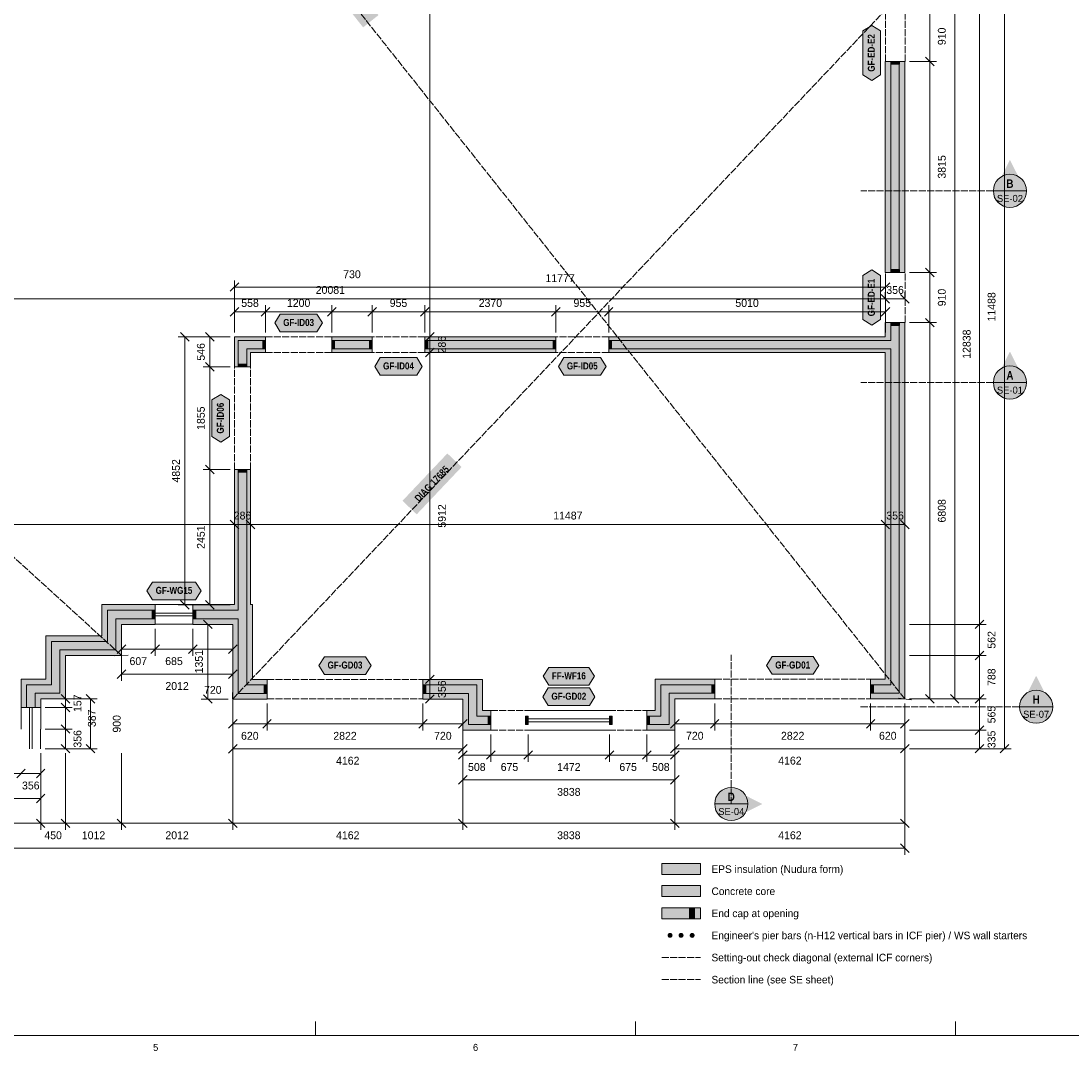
# Model space of a CAD drawing. Header units: millimetres. Extents: x 17 to 587, y 4 to 415.
# Tile 4 of 7: x 256 to 446, y 4 to 191. Entities that reach past the tile are written whole.
import ezdxf
from ezdxf.enums import TextEntityAlignment as Align

# ---------------------------------------------------------------- set-up
doc = ezdxf.new("R2010")
doc.units = ezdxf.units.MM
doc.linetypes.add('DASHED', pattern=[1.524, 1.27, -0.254])
for name, color, linetype in [('FILL-C_9E1A1A', 7, 'Continuous'), ('FILL-C_B2B2B5', 7, 'Continuous'), ('FILL-EPS', 7, 'Continuous'), ('FILL-RED', 7, 'Continuous'), ('FILL-TEAL_DK', 7, 'Continuous'), ('FILL-WHITE', 7, 'Continuous'), ('LINE-C_85297A', 7, 'Continuous'), ('LINE-C_85297A-DASH', 7, 'DASHED'), ('LINE-INK', 7, 'Continuous'), ('LINE-INK-DASH', 7, 'DASHED'), ('LINE-RED', 7, 'Continuous'), ('LINE-RED-DASH', 7, 'DASHED'), ('LINE-STEEL_GREY', 7, 'Continuous'), ('LINE-TEAL_DK', 7, 'Continuous'), ('TEXT-C_85297A', 7, 'Continuous'), ('TEXT-INK', 7, 'Continuous'), ('TEXT-RED', 7, 'Continuous'), ('TEXT-STEEL_GREY', 7, 'Continuous'), ('TEXT-TEAL_DK', 7, 'Continuous')]:
    doc.layers.add(name, color=color, linetype=linetype)
doc.styles.add('OpenSansCondensed-Bold', font='OpenSansCondensed-Bold.ttf')

msp = doc.modelspace()

# ---------------------------------------------------------------- hatches: boundary and pattern name
at = {"layer": 'FILL-C_9E1A1A', "true_color": 0x9e1a1a}
h = msp.add_hatch(color=256, dxfattribs=at)
h.dxf.hatch_style = 1
h.paths.add_polyline_path([(373.95, 25.1), (373.93, 25.22), (373.89, 25.33), (373.82, 25.42), (373.73, 25.49), (373.62, 25.53), (373.5, 25.55), (373.38, 25.53), (373.27, 25.49), (373.18, 25.42), (373.11, 25.33), (373.07, 25.22), (373.05, 25.1), (373.07, 24.98), (373.11, 24.88), (373.18, 24.78), (373.27, 24.71), (373.38, 24.67), (373.5, 24.65), (373.62, 24.67), (373.73, 24.71), (373.82, 24.78), (373.89, 24.88), (373.93, 24.98)])
h = msp.add_hatch(color=256, dxfattribs=at)
h.dxf.hatch_style = 1
h.paths.add_polyline_path([(375.95, 25.1), (375.93, 25.22), (375.89, 25.33), (375.82, 25.42), (375.73, 25.49), (375.62, 25.53), (375.5, 25.55), (375.38, 25.53), (375.27, 25.49), (375.18, 25.42), (375.11, 25.33), (375.07, 25.22), (375.05, 25.1), (375.07, 24.98), (375.11, 24.88), (375.18, 24.78), (375.27, 24.71), (375.38, 24.67), (375.5, 24.65), (375.62, 24.67), (375.73, 24.71), (375.82, 24.78), (375.89, 24.88), (375.93, 24.98)])
h = msp.add_hatch(color=256, dxfattribs=at)
h.dxf.hatch_style = 1
h.paths.add_polyline_path([(377.95, 25.1), (377.93, 25.22), (377.89, 25.33), (377.82, 25.42), (377.73, 25.49), (377.62, 25.53), (377.5, 25.55), (377.38, 25.53), (377.28, 25.49), (377.18, 25.42), (377.11, 25.33), (377.07, 25.22), (377.05, 25.1), (377.07, 24.98), (377.11, 24.88), (377.18, 24.78), (377.28, 24.71), (377.38, 24.67), (377.5, 24.65), (377.62, 24.67), (377.73, 24.71), (377.82, 24.78), (377.89, 24.88), (377.93, 24.98)])
at = {"layer": 'FILL-C_B2B2B5', "true_color": 0xb2b2b5}
h = msp.add_hatch(color=256, dxfattribs=at)
h.dxf.hatch_style = 1
h.paths.add_polyline_path([(413.46, 145.05), (413.46, 183.2), (414.98, 183.2), (414.98, 145.05)])
h = msp.add_hatch(color=256, dxfattribs=at)
h.dxf.hatch_style = 1
h.paths.add_polyline_path([(362.4, 132.73), (413.46, 132.73), (413.46, 135.95), (414.98, 135.95), (414.98, 68.89), (409.8, 68.89), (409.8, 70.41), (413.46, 70.41), (413.46, 131.21), (362.4, 131.21)])
h = msp.add_hatch(color=256, dxfattribs=at)
h.dxf.hatch_style = 1
h.paths.add_polyline_path([(300.3, 131.21), (296.91, 131.21), (296.91, 127.95), (295.39, 127.95), (295.39, 132.73), (300.3, 132.73)])
h = msp.add_hatch(color=256, dxfattribs=at)
h.dxf.hatch_style = 1
h.paths.add_polyline_path([(312.3, 132.73), (319.59, 132.73), (319.59, 131.21), (312.3, 131.21)])
h = msp.add_hatch(color=256, dxfattribs=at)
h.dxf.hatch_style = 1
h.paths.add_polyline_path([(329.15, 132.73), (352.84, 132.73), (352.84, 131.21), (329.15, 131.21)])
h = msp.add_hatch(color=256, dxfattribs=at)
h.dxf.hatch_style = 1
h.paths.add_polyline_path([(287.18, 83.91), (295.39, 83.91), (295.39, 109.39), (296.91, 109.39), (296.91, 83.91), (296.91, 83.91), (296.91, 70.4), (300.58, 70.4), (300.58, 68.88), (295.39, 68.88), (295.39, 82.39), (287.18, 82.39)])
h = msp.add_hatch(color=256, dxfattribs=at)
h.dxf.hatch_style = 1
h.paths.add_polyline_path([(257.09, 66.3), (257.09, 70.41), (261.59, 70.41), (261.59, 78.29), (271.71, 78.29), (271.71, 83.91), (280.33, 83.91), (280.33, 82.39), (273.24, 82.39), (273.24, 76.77), (263.11, 76.77), (263.11, 68.89), (258.61, 68.89), (258.61, 66.3)])
h = msp.add_hatch(color=256, dxfattribs=at)
h.dxf.hatch_style = 1
h.paths.add_polyline_path([(341.08, 63.24), (337.02, 63.24), (337.02, 68.88), (328.8, 68.88), (328.8, 70.4), (338.54, 70.4), (338.54, 64.76), (341.08, 64.76)])
h = msp.add_hatch(color=256, dxfattribs=at)
h.dxf.hatch_style = 1
h.paths.add_polyline_path([(381.58, 68.89), (373.36, 68.89), (373.36, 63.24), (369.3, 63.24), (369.3, 64.76), (371.84, 64.76), (371.84, 70.41), (381.58, 70.41)])
h = msp.add_hatch(color=256, dxfattribs=at)
h.dxf.hatch_style = 1
h.paths.add_polyline_path([(372, 32.1), (379, 32.1), (379, 34.1), (372, 34.1)])
at = {"layer": 'FILL-EPS', "true_color": 0xccffff}
h = msp.add_hatch(color=256, dxfattribs=at)
h.dxf.hatch_style = 1
h.paths.add_polyline_path([(412.44, 145.05), (412.44, 183.2), (413.46, 183.2), (413.46, 145.05)])
h = msp.add_hatch(color=256, dxfattribs=at)
h.dxf.hatch_style = 1
h.paths.add_polyline_path([(416, 145.05), (414.98, 145.05), (414.98, 183.2), (416, 183.2)])
h = msp.add_hatch(color=256, dxfattribs=at)
h.dxf.hatch_style = 1
h.paths.add_polyline_path([(362.4, 133.4), (412.44, 133.4), (412.44, 135.95), (413.46, 135.95), (413.46, 132.73), (362.4, 132.73)])
h = msp.add_hatch(color=256, dxfattribs=at)
h.dxf.hatch_style = 1
h.paths.add_polyline_path([(416, 135.95), (416, 67.87), (409.8, 67.87), (409.8, 68.89), (414.98, 68.89), (414.98, 135.95)])
h = msp.add_hatch(color=256, dxfattribs=at)
h.dxf.hatch_style = 1
h.paths.add_polyline_path([(300.3, 132.73), (295.39, 132.73), (295.39, 127.95), (294.72, 127.95), (294.72, 133.4), (300.3, 133.4)])
h = msp.add_hatch(color=256, dxfattribs=at)
h.dxf.hatch_style = 1
h.paths.add_polyline_path([(312.3, 133.4), (319.59, 133.4), (319.59, 132.73), (312.3, 132.73)])
h = msp.add_hatch(color=256, dxfattribs=at)
h.dxf.hatch_style = 1
h.paths.add_polyline_path([(329.15, 133.4), (352.84, 133.4), (352.84, 132.73), (329.15, 132.73)])
h = msp.add_hatch(color=256, dxfattribs=at)
h.dxf.hatch_style = 1
h.paths.add_polyline_path([(300.3, 130.54), (297.58, 130.54), (297.58, 127.95), (296.91, 127.95), (296.91, 131.21), (300.3, 131.21)])
h = msp.add_hatch(color=256, dxfattribs=at)
h.dxf.hatch_style = 1
h.paths.add_polyline_path([(312.3, 130.54), (312.3, 131.21), (319.59, 131.21), (319.59, 130.54)])
h = msp.add_hatch(color=256, dxfattribs=at)
h.dxf.hatch_style = 1
h.paths.add_polyline_path([(329.15, 130.54), (329.15, 131.21), (352.84, 131.21), (352.84, 130.54)])
h = msp.add_hatch(color=256, dxfattribs=at)
h.dxf.hatch_style = 1
h.paths.add_polyline_path([(412.44, 130.54), (362.4, 130.54), (362.4, 131.21), (413.46, 131.21), (413.46, 70.41), (409.8, 70.41), (409.8, 71.43), (412.44, 71.43)])
h = msp.add_hatch(color=256, dxfattribs=at)
h.dxf.hatch_style = 1
h.paths.add_polyline_path([(287.18, 84.93), (288.2, 84.93), (294.37, 84.93), (294.37, 84.93), (294.72, 84.93), (294.72, 109.39), (295.39, 109.39), (295.39, 83.91), (287.18, 83.91)])
h = msp.add_hatch(color=256, dxfattribs=at)
h.dxf.hatch_style = 1
h.paths.add_polyline_path([(297.58, 109.39), (297.58, 84.93), (297.93, 84.93), (297.93, 71.42), (300.58, 71.42), (300.58, 70.4), (296.91, 70.4), (296.91, 83.91), (296.91, 83.91), (296.91, 109.39)])
h = msp.add_hatch(color=256, dxfattribs=at)
h.dxf.hatch_style = 1
h.paths.add_polyline_path([(256.07, 66.3), (256.07, 71.43), (260.57, 71.43), (260.57, 79.31), (270.7, 79.31), (270.7, 84.93), (280.33, 84.93), (280.33, 83.91), (271.71, 83.91), (271.71, 78.29), (261.59, 78.29), (261.59, 70.41), (257.09, 70.41), (257.09, 66.3)])
h = msp.add_hatch(color=256, dxfattribs=at)
h.dxf.hatch_style = 1
h.paths.add_polyline_path([(258.61, 66.3), (258.61, 68.89), (263.11, 68.89), (263.11, 76.77), (273.24, 76.77), (273.24, 82.39), (280.33, 82.39), (280.33, 81.37), (274.25, 81.37), (274.25, 75.75), (264.13, 75.75), (264.13, 67.87), (259.63, 67.87), (259.63, 66.3)])
h = msp.add_hatch(color=256, dxfattribs=at)
h.dxf.hatch_style = 1
h.paths.add_polyline_path([(294.37, 81.37), (287.18, 81.37), (287.18, 82.39), (295.39, 82.39), (295.39, 68.88), (300.58, 68.88), (300.58, 67.86), (294.37, 67.86)])
h = msp.add_hatch(color=256, dxfattribs=at)
h.dxf.hatch_style = 1
h.paths.add_polyline_path([(339.56, 65.78), (341.08, 65.78), (341.08, 64.76), (338.54, 64.76), (338.54, 70.4), (328.8, 70.4), (328.8, 71.42), (339.56, 71.42)])
h = msp.add_hatch(color=256, dxfattribs=at)
h.dxf.hatch_style = 1
h.paths.add_polyline_path([(370.82, 71.43), (371.86, 71.43), (372.35, 71.43), (372.42, 71.43), (374.38, 71.43), (374.38, 71.43), (381.58, 71.43), (381.58, 70.41), (371.84, 70.41), (371.84, 64.76), (369.3, 64.76), (369.3, 65.78), (370.82, 65.78)])
h = msp.add_hatch(color=256, dxfattribs=at)
h.dxf.hatch_style = 1
h.paths.add_polyline_path([(341.08, 62.22), (336, 62.22), (336, 67.86), (328.8, 67.86), (328.8, 68.88), (337.02, 68.88), (337.02, 63.24), (341.08, 63.24)])
h = msp.add_hatch(color=256, dxfattribs=at)
h.dxf.hatch_style = 1
h.paths.add_polyline_path([(381.58, 67.87), (374.38, 67.87), (374.38, 62.22), (369.3, 62.22), (369.3, 63.24), (373.36, 63.24), (373.36, 68.89), (381.58, 68.89)])
h = msp.add_hatch(color=256, dxfattribs=at)
h.dxf.hatch_style = 1
h.paths.add_polyline_path([(372, 36.1), (379, 36.1), (379, 38.1), (372, 38.1)])
h = msp.add_hatch(color=256, dxfattribs=at)
h.dxf.hatch_style = 1
h.paths.add_polyline_path([(372, 28.1), (379, 28.1), (379, 30.1), (372, 30.1)])
at = {"layer": 'FILL-RED', "true_color": 0xb81a1f}
h = msp.add_hatch(color=256, dxfattribs=at)
h.dxf.hatch_style = 1
h.paths.add_polyline_path([(435, 165.39), (432.15, 159.79), (437.85, 159.79)])
h = msp.add_hatch(color=256, dxfattribs=at)
h.dxf.hatch_style = 1
h.paths.add_polyline_path([(435, 130.71), (432.15, 125.11), (437.85, 125.11)])
h = msp.add_hatch(color=256, dxfattribs=at)
h.dxf.hatch_style = 1
h.paths.add_polyline_path([(439.74, 72.06), (436.89, 66.46), (442.59, 66.46)])
h = msp.add_hatch(color=256, dxfattribs=at)
h.dxf.hatch_style = 1
h.paths.add_polyline_path([(390.18, 48.87), (384.58, 51.72), (384.58, 46.02)])
at = {"layer": 'FILL-TEAL_DK', "true_color": 0x006b5c}
h = msp.add_hatch(color=256, dxfattribs=at)
h.dxf.hatch_style = 1
h.paths.add_polyline_path([(413.51, 183.2), (413.51, 183.2), (413.51, 183.2), (415.04, 183.2), (415.04, 183.2), (415.04, 183.2), (415.04, 182.7), (415.04, 182.7), (415.04, 182.7), (413.51, 182.7), (413.51, 182.7), (413.51, 182.7)])
h = msp.add_hatch(color=256, dxfattribs=at)
h.dxf.hatch_style = 1
h.paths.add_polyline_path([(413.51, 145.55), (413.51, 145.55), (413.51, 145.55), (415.04, 145.55), (415.04, 145.55), (415.04, 145.55), (415.04, 145.05), (415.04, 145.05), (415.04, 145.05), (413.51, 145.05), (413.51, 145.05), (413.51, 145.05)])
h = msp.add_hatch(color=256, dxfattribs=at)
h.dxf.hatch_style = 1
h.paths.add_polyline_path([(413.51, 135.95), (415.04, 135.95), (415.04, 135.45), (413.51, 135.45)])
h = msp.add_hatch(color=256, dxfattribs=at)
h.dxf.hatch_style = 1
h.paths.add_polyline_path([(299.8, 132.73), (300.3, 132.73), (300.3, 131.21), (299.8, 131.21)])
h = msp.add_hatch(color=256, dxfattribs=at)
h.dxf.hatch_style = 1
h.paths.add_polyline_path([(312.3, 132.73), (312.8, 132.73), (312.8, 131.21), (312.3, 131.21)])
h = msp.add_hatch(color=256, dxfattribs=at)
h.dxf.hatch_style = 1
h.paths.add_polyline_path([(319.1, 132.73), (319.6, 132.73), (319.6, 131.21), (319.1, 131.21)])
h = msp.add_hatch(color=256, dxfattribs=at)
h.dxf.hatch_style = 1
h.paths.add_polyline_path([(329.15, 132.73), (329.65, 132.73), (329.65, 131.21), (329.15, 131.21)])
h = msp.add_hatch(color=256, dxfattribs=at)
h.dxf.hatch_style = 1
h.paths.add_polyline_path([(352.35, 132.73), (352.85, 132.73), (352.85, 131.21), (352.35, 131.21)])
h = msp.add_hatch(color=256, dxfattribs=at)
h.dxf.hatch_style = 1
h.paths.add_polyline_path([(362.4, 132.73), (362.9, 132.73), (362.9, 131.21), (362.4, 131.21)])
h = msp.add_hatch(color=256, dxfattribs=at)
h.dxf.hatch_style = 1
h.paths.add_polyline_path([(295.38, 127.94), (295.38, 127.94), (295.38, 128.44), (295.38, 128.44), (295.38, 128.44), (296.91, 128.44), (296.91, 128.44), (296.91, 128.44), (296.91, 127.94), (296.91, 127.94), (296.91, 127.94), (295.38, 127.94)])
h = msp.add_hatch(color=256, dxfattribs=at)
h.dxf.hatch_style = 1
h.paths.add_polyline_path([(295.38, 108.89), (295.38, 108.89), (295.38, 109.39), (295.38, 109.39), (295.38, 109.39), (296.91, 109.39), (296.91, 109.39), (296.91, 109.39), (296.91, 108.89), (296.91, 108.89), (296.91, 108.89), (295.38, 108.89)])
h = msp.add_hatch(color=256, dxfattribs=at)
h.dxf.hatch_style = 1
h.paths.add_polyline_path([(279.83, 83.92), (280.33, 83.92), (280.33, 82.4), (279.83, 82.4)])
h = msp.add_hatch(color=256, dxfattribs=at)
h.dxf.hatch_style = 1
h.paths.add_polyline_path([(287.18, 83.92), (287.68, 83.92), (287.68, 82.4), (287.18, 82.4)])
h = msp.add_hatch(color=256, dxfattribs=at)
h.dxf.hatch_style = 1
h.paths.add_polyline_path([(300.08, 70.41), (300.58, 70.41), (300.58, 68.89), (300.08, 68.89)])
h = msp.add_hatch(color=256, dxfattribs=at)
h.dxf.hatch_style = 1
h.paths.add_polyline_path([(328.8, 70.41), (329.3, 70.41), (329.3, 68.89), (328.8, 68.89)])
h = msp.add_hatch(color=256, dxfattribs=at)
h.dxf.hatch_style = 1
h.paths.add_polyline_path([(381.08, 70.42), (381.58, 70.42), (381.58, 68.9), (381.08, 68.9)])
h = msp.add_hatch(color=256, dxfattribs=at)
h.dxf.hatch_style = 1
h.paths.add_polyline_path([(409.8, 70.42), (410.3, 70.42), (410.3, 68.9), (409.8, 68.9)])
h = msp.add_hatch(color=256, dxfattribs=at)
h.dxf.hatch_style = 1
h.paths.add_polyline_path([(340.58, 64.77), (341.08, 64.77), (341.08, 63.25), (340.58, 63.25)])
h = msp.add_hatch(color=256, dxfattribs=at)
h.dxf.hatch_style = 1
h.paths.add_polyline_path([(347.33, 64.77), (347.83, 64.77), (347.83, 63.25), (347.33, 63.25)])
h = msp.add_hatch(color=256, dxfattribs=at)
h.dxf.hatch_style = 1
h.paths.add_polyline_path([(362.55, 64.77), (363.05, 64.77), (363.05, 63.25), (362.55, 63.25)])
h = msp.add_hatch(color=256, dxfattribs=at)
h.dxf.hatch_style = 1
h.paths.add_polyline_path([(369.3, 64.77), (369.8, 64.77), (369.8, 63.25), (369.3, 63.25)])
h = msp.add_hatch(color=256, dxfattribs=at)
h.dxf.hatch_style = 1
h.paths.add_polyline_path([(377, 28.1), (377.9, 28.1), (377.9, 30.1), (377, 30.1)])
at = {"layer": 'FILL-WHITE', "true_color": 0xffffff}
h = msp.add_hatch(color=256, dxfattribs=at)
h.dxf.hatch_style = 1
h.paths.add_polyline_path([(310.62, 198.63), (317.97, 189.38), (320.76, 191.6), (313.42, 200.84)])
h = msp.add_hatch(color=256, dxfattribs=at)
h.dxf.hatch_style = 1
h.paths.add_polyline_path([(410, 179.76), (408.4, 180.76), (408.4, 188.74), (410, 189.74), (411.6, 188.74), (411.6, 180.76)])
h = msp.add_hatch(color=256, dxfattribs=at)
h.dxf.hatch_style = 1
h.paths.add_polyline_path([(438, 159.79), (437.9, 160.57), (437.6, 161.29), (437.12, 161.91), (436.5, 162.39), (435.78, 162.69), (435, 162.79), (434.22, 162.69), (433.5, 162.39), (432.88, 161.91), (432.4, 161.29), (432.1, 160.57), (432, 159.79), (432.1, 159.01), (432.4, 158.29), (432.88, 157.67), (433.5, 157.19), (434.22, 156.89), (435, 156.79), (435.78, 156.89), (436.5, 157.19), (437.12, 157.67), (437.6, 158.29), (437.9, 159.01)])
h = msp.add_hatch(color=256, dxfattribs=at)
h.dxf.hatch_style = 1
h.paths.add_polyline_path([(410, 135.51), (408.4, 136.51), (408.4, 144.49), (410, 145.49), (411.6, 144.49), (411.6, 136.51)])
h = msp.add_hatch(color=256, dxfattribs=at)
h.dxf.hatch_style = 1
h.paths.add_polyline_path([(301.98, 135.9), (302.98, 137.5), (309.61, 137.5), (310.61, 135.9), (309.61, 134.3), (302.98, 134.3)])
h = msp.add_hatch(color=256, dxfattribs=at)
h.dxf.hatch_style = 1
h.paths.add_polyline_path([(320.06, 128.04), (321.06, 129.64), (327.68, 129.64), (328.68, 128.04), (327.68, 126.44), (321.06, 126.44)])
h = msp.add_hatch(color=256, dxfattribs=at)
h.dxf.hatch_style = 1
h.paths.add_polyline_path([(353.31, 128.04), (354.31, 129.64), (360.93, 129.64), (361.93, 128.04), (360.93, 126.44), (354.31, 126.44)])
h = msp.add_hatch(color=256, dxfattribs=at)
h.dxf.hatch_style = 1
h.paths.add_polyline_path([(438, 125.11), (437.9, 125.89), (437.6, 126.61), (437.12, 127.23), (436.5, 127.71), (435.78, 128.01), (435, 128.11), (434.22, 128.01), (433.5, 127.71), (432.88, 127.23), (432.4, 126.61), (432.1, 125.89), (432, 125.11), (432.1, 124.33), (432.4, 123.61), (432.88, 122.99), (433.5, 122.51), (434.22, 122.21), (435, 122.11), (435.78, 122.21), (436.5, 122.51), (437.12, 122.99), (437.6, 123.61), (437.9, 124.33)])
h = msp.add_hatch(color=256, dxfattribs=at)
h.dxf.hatch_style = 1
h.paths.add_polyline_path([(292.22, 114.35), (290.62, 115.35), (290.62, 121.98), (292.22, 122.98), (293.82, 121.98), (293.82, 115.35)])
h = msp.add_hatch(color=256, dxfattribs=at)
h.dxf.hatch_style = 1
h.paths.add_polyline_path([(327.67, 101.27), (335.79, 109.84), (333.21, 112.29), (325.09, 103.72)])
h = msp.add_hatch(color=256, dxfattribs=at)
h.dxf.hatch_style = 1
h.paths.add_polyline_path([(278.85, 87.43), (279.85, 89.03), (287.65, 89.03), (288.65, 87.43), (287.65, 85.83), (279.85, 85.83)])
h = msp.add_hatch(color=256, dxfattribs=at)
h.dxf.hatch_style = 1
h.paths.add_polyline_path([(309.97, 73.92), (310.97, 75.52), (318.4, 75.52), (319.4, 73.92), (318.4, 72.32), (310.97, 72.32)])
h = msp.add_hatch(color=256, dxfattribs=at)
h.dxf.hatch_style = 1
h.paths.add_polyline_path([(390.97, 73.93), (391.97, 75.53), (399.4, 75.53), (400.4, 73.93), (399.4, 72.33), (391.97, 72.33)])
h = msp.add_hatch(color=256, dxfattribs=at)
h.dxf.hatch_style = 1
h.paths.add_polyline_path([(350.56, 71.98), (351.56, 73.58), (358.81, 73.58), (359.81, 71.98), (358.81, 70.38), (351.56, 70.38)])
h = msp.add_hatch(color=256, dxfattribs=at)
h.dxf.hatch_style = 1
h.paths.add_polyline_path([(350.47, 68.28), (351.47, 69.88), (358.9, 69.88), (359.9, 68.28), (358.9, 66.68), (351.47, 66.68)])
h = msp.add_hatch(color=256, dxfattribs=at)
h.dxf.hatch_style = 1
h.paths.add_polyline_path([(442.74, 66.46), (442.64, 67.24), (442.34, 67.96), (441.86, 68.58), (441.24, 69.06), (440.51, 69.36), (439.74, 69.46), (438.96, 69.36), (438.24, 69.06), (437.62, 68.58), (437.14, 67.96), (436.84, 67.24), (436.74, 66.46), (436.84, 65.68), (437.14, 64.96), (437.62, 64.34), (438.24, 63.86), (438.96, 63.56), (439.74, 63.46), (440.51, 63.56), (441.24, 63.86), (441.86, 64.34), (442.34, 64.96), (442.64, 65.68)])
h = msp.add_hatch(color=256, dxfattribs=at)
h.dxf.hatch_style = 1
h.paths.add_polyline_path([(387.58, 48.87), (387.47, 49.65), (387.17, 50.37), (386.7, 51), (386.08, 51.47), (385.35, 51.77), (384.58, 51.87), (383.8, 51.77), (383.08, 51.47), (382.45, 51), (381.98, 50.37), (381.68, 49.65), (381.58, 48.87), (381.68, 48.1), (381.98, 47.37), (382.45, 46.75), (383.08, 46.28), (383.8, 45.98), (384.58, 45.87), (385.35, 45.98), (386.08, 46.28), (386.7, 46.75), (387.17, 47.37), (387.47, 48.1)])

# ---------------------------------------------------------------- linework, layer by layer
at = {"layer": 'LINE-C_85297A', "lineweight": 5}
for p, q in [((273.05, 75.69), (275.45, 75.8)), ((294.41, 66.66), (294.34, 69.06)), ((417.19, 67.74), (414.81, 68.01))]:
    msp.add_line(p, q, dxfattribs=at)
at = {"layer": 'LINE-C_85297A-DASH', "lineweight": 5}
for p, q in [((84, 249.13), (274.25, 75.75)), ((416, 67.87), (272.05, 249.13)), ((294.37, 67.86), (416, 196.25)), ((372, 21.1), (379, 21.1))]:
    msp.add_line(p, q, dxfattribs=at)
at = {"layer": 'LINE-INK', "lineweight": 5}
for p, q in [((429.5, 58.87), (429.5, 375.13)), ((434, 58.87), (434, 375.13)), ((330.05, 67.86), (330.05, 285.13)), ((420.5, 196.25), (420.5, 67.87)), ((425, 196.25), (425, 67.87)), ((416.8, 183.2), (421.7, 183.2)), ((419.72, 183.98), (421.28, 182.42)), ((416.8, 145.05), (421.7, 145.05)), ((419.72, 145.83), (421.28, 144.27)), ((293.94, 141.62), (295.5, 143.18)), ((294.72, 134.2), (294.72, 143.6)), ((411.72, 141.62), (413.27, 143.18)), ((412.49, 134.2), (412.49, 143.6)), ((294.72, 142.4), (412.49, 142.4)), ((413.22, 139.48), (411.67, 141.03)), ((412.44, 140.26), (412.44, 141.46)), ((416.78, 139.48), (415.22, 141.03)), ((416, 140.26), (416, 141.46)), ((416, 140.26), (84, 140.26)), ((294.72, 134.2), (294.72, 139.1)), ((300.3, 134.2), (300.3, 139.1)), ((312.3, 134.2), (312.3, 139.1)), ((319.6, 134.2), (319.6, 139.1)), ((329.15, 134.2), (329.15, 139.1)), ((352.85, 134.2), (352.85, 139.1)), ((362.4, 134.2), (362.4, 139.1)), ((412.49, 134.2), (412.49, 139.1)), ((293.94, 137.12), (295.5, 138.68)), ((294.72, 137.9), (412.49, 137.9)), ((299.52, 137.12), (301.07, 138.68)), ((311.52, 137.12), (313.07, 138.68)), ((318.82, 137.12), (320.37, 138.68)), ((328.37, 137.12), (329.92, 138.68)), ((352.07, 137.12), (353.62, 138.68)), ((361.62, 137.12), (363.17, 138.68)), ((411.72, 137.12), (413.27, 138.68)), ((416.8, 135.95), (421.7, 135.95)), ((419.72, 136.73), (421.28, 135.17)), ((293.92, 133.4), (284.52, 133.4)), ((286.5, 132.62), (284.94, 134.18)), ((285.72, 84.88), (285.72, 133.4)), ((293.92, 133.4), (289.02, 133.4)), ((291, 132.62), (289.44, 134.18)), ((290.22, 84.88), (290.22, 133.4)), ((329.27, 132.62), (330.83, 134.18)), ((330.05, 133.4), (331.25, 133.4)), ((329.27, 129.76), (330.83, 131.32)), ((330.05, 130.54), (331.25, 130.54)), ((293.92, 127.94), (289.02, 127.94)), ((291, 127.16), (289.44, 128.72)), ((293.92, 109.39), (289.02, 109.39)), ((291, 108.61), (289.44, 110.17)), ((416, 99.44), (84, 99.44)), ((295.5, 98.66), (293.94, 100.21)), ((294.72, 99.44), (294.72, 100.64)), ((298.36, 98.66), (296.8, 100.21)), ((297.58, 99.44), (297.58, 100.64)), ((413.22, 98.66), (411.67, 100.21)), ((412.44, 99.44), (412.44, 100.64)), ((416.78, 98.66), (415.22, 100.21)), ((416, 99.44), (416, 100.64)), ((286.5, 84.1), (284.94, 85.66)), ((291, 84.1), (289.44, 85.66)), ((280.33, 84.93), (287.18, 84.93)), ((293.92, 84.88), (284.52, 84.88)), ((293.92, 84.88), (289.02, 84.88)), ((280.33, 83.41), (287.18, 83.41)), ((280.33, 82.91), (287.18, 82.91)), ((290.65, 80.6), (289.1, 82.15)), ((428.72, 80.6), (430.28, 82.15)), ((274.25, 80.57), (274.25, 75.67)), ((274.25, 80.57), (274.25, 71.17)), ((280.33, 81.38), (287.18, 81.38)), ((280.33, 80.57), (280.33, 75.67)), ((287.18, 80.57), (287.18, 75.67)), ((293.57, 81.37), (288.67, 81.37)), ((289.87, 67.86), (289.87, 81.37)), ((294.37, 80.57), (294.37, 75.67)), ((294.37, 80.57), (294.37, 71.17)), ((416.8, 81.37), (430.7, 81.37)), ((275.03, 77.65), (273.47, 76.1)), ((294.37, 76.87), (274.25, 76.87)), ((281.1, 77.65), (279.55, 76.1)), ((287.95, 77.65), (286.4, 76.1)), ((295.15, 77.65), (293.6, 76.1)), ((428.72, 74.97), (430.28, 76.53)), ((416.8, 75.75), (430.7, 75.75)), ((275.03, 73.15), (273.47, 71.6)), ((294.37, 72.37), (274.25, 72.37)), ((295.15, 73.15), (293.6, 71.6)), ((329.27, 70.64), (330.83, 72.2)), ((330.05, 71.42), (331.25, 71.42)), ((263.35, 68.65), (264.9, 67.1)), ((267.85, 68.65), (269.4, 67.1)), ((290.65, 67.09), (289.1, 68.64)), ((329.27, 67.09), (330.83, 68.64)), ((419.72, 68.65), (421.28, 67.1)), ((424.22, 68.65), (425.78, 67.1)), ((428.72, 67.1), (430.28, 68.65)), ((260.43, 67.87), (265.33, 67.87)), ((260.43, 67.87), (269.83, 67.87)), ((263.35, 67.08), (264.9, 65.53)), ((264.13, 67.87), (264.13, 58.87)), ((268.63, 67.87), (268.63, 58.87)), ((293.57, 67.86), (288.67, 67.86)), ((294.37, 67.06), (294.37, 62.16)), ((294.37, 67.06), (294.37, 57.66)), ((300.58, 67.06), (300.58, 62.16)), ((328.8, 67.06), (328.8, 62.16)), ((330.05, 67.86), (331.25, 67.86)), ((336, 67.06), (336, 62.16)), ((336, 67.06), (336, 57.66)), ((374.38, 67.07), (374.38, 62.17)), ((374.38, 67.07), (374.38, 57.67)), ((381.58, 67.07), (381.58, 62.17)), ((409.8, 67.07), (409.8, 62.17)), ((416, 67.07), (416, 62.17)), ((416, 67.07), (416, 57.67)), ((416.8, 67.87), (421.7, 67.87)), ((416.8, 67.87), (426.2, 67.87)), ((416.8, 67.87), (430.7, 67.87)), ((256.07, 62.43), (256.07, 66.3)), ((257.6, 62.43), (257.6, 66.3)), ((258.1, 62.43), (258.1, 66.3)), ((259.63, 62.43), (259.63, 66.3)), ((260.43, 66.3), (265.33, 66.3)), ((347.83, 65.78), (362.55, 65.78)), ((263.35, 63.21), (264.9, 61.66)), ((295.15, 64.14), (293.6, 62.59)), ((336, 63.36), (294.37, 63.36)), ((301.35, 64.14), (299.8, 62.59)), ((329.57, 64.14), (328.02, 62.59)), ((336.78, 64.14), (335.22, 62.59)), ((347.83, 64.26), (362.55, 64.26)), ((347.83, 63.76), (362.55, 63.76)), ((375.15, 64.15), (373.6, 62.6)), ((416, 63.37), (374.38, 63.37)), ((382.35, 64.15), (380.8, 62.6)), ((410.57, 64.15), (409.02, 62.6)), ((416.78, 64.15), (415.22, 62.6)), ((428.72, 61.45), (430.28, 63)), ((257.59, 58.87), (257.59, 62.43)), ((258.09, 58.87), (258.09, 62.43)), ((259.62, 58.87), (259.62, 62.43)), ((260.43, 62.43), (265.33, 62.43)), ((336, 61.42), (336, 56.52)), ((336, 61.42), (336, 52.02)), ((341.08, 61.42), (341.08, 56.52)), ((347.83, 62.23), (362.55, 62.23)), ((347.83, 61.42), (347.83, 56.52)), ((362.55, 61.42), (362.55, 56.52)), ((369.3, 61.42), (369.3, 56.52)), ((374.38, 61.42), (374.38, 56.52)), ((374.38, 61.42), (374.38, 52.02)), ((416.8, 62.22), (430.7, 62.22)), ((263.35, 59.65), (264.9, 58.1)), ((267.85, 59.65), (269.4, 58.1)), ((295.15, 59.64), (293.6, 58.09)), ((336.78, 59.64), (335.22, 58.09)), ((375.15, 59.65), (373.6, 58.1)), ((416.78, 59.65), (415.22, 58.1)), ((428.72, 58.1), (430.28, 59.65)), ((433.22, 58.1), (434.78, 59.65)), ((259.63, 58.07), (259.63, 53.17)), ((259.63, 58.07), (259.63, 48.67)), ((259.63, 58.07), (259.63, 44.17)), ((260.43, 58.87), (265.33, 58.87)), ((260.43, 58.87), (269.83, 58.87)), ((264.13, 58.07), (264.13, 44.17)), ((274.25, 58.07), (274.25, 44.17)), ((336, 58.86), (294.37, 58.86)), ((294.37, 58.07), (294.37, 44.17)), ((336.78, 58.5), (335.22, 56.95)), ((336, 58.07), (336, 44.17)), ((374.38, 57.72), (336, 57.72)), ((341.85, 58.5), (340.3, 56.95)), ((348.6, 58.5), (347.05, 56.95)), ((363.32, 58.5), (361.77, 56.95)), ((370.07, 58.5), (368.52, 56.95)), ((375.15, 58.5), (373.6, 56.95)), ((416, 58.87), (374.38, 58.87)), ((374.38, 58.07), (374.38, 44.17)), ((416, 58.07), (416, 44.17)), ((416, 58.07), (416, 39.67)), ((416.8, 58.87), (430.7, 58.87)), ((416.8, 58.87), (435.2, 58.87)), ((256.84, 55.15), (255.29, 53.6)), ((260.4, 55.15), (258.85, 53.6)), ((259.63, 54.37), (226.87, 54.37)), ((336.78, 54), (335.22, 52.45)), ((374.38, 53.22), (336, 53.22)), ((375.15, 54), (373.6, 52.45)), ((259.63, 49.87), (226.87, 49.87)), ((260.4, 50.65), (258.85, 49.1)), ((258.85, 46.15), (260.4, 44.6)), ((263.35, 46.15), (264.9, 44.6)), ((273.47, 46.15), (275.03, 44.6)), ((293.6, 46.15), (295.15, 44.6)), ((335.22, 46.15), (336.78, 44.6)), ((373.6, 46.15), (375.15, 44.6)), ((415.22, 46.15), (416.78, 44.6)), ((84, 45.37), (416, 45.37)), ((84, 40.87), (416, 40.87)), ((415.22, 41.65), (416.78, 40.1)), ((309.38, 7), (309.38, 9.5)), ((367.25, 7), (367.25, 9.5)), ((425.13, 7), (425.13, 9.5))]:
    msp.add_line(p, q, dxfattribs=at)
for points in [[(20, 7), (587, 7), (587, 413), (20, 413)], [(416, 183.2), (416, 145.05), (412.44, 145.05), (412.44, 183.2)], [(412.44, 71.43), (412.44, 130.54), (362.4, 130.54), (362.4, 133.4), (412.44, 133.4), (412.44, 135.95), (416, 135.95), (416, 67.87), (409.8, 67.87), (409.8, 71.43)], [(300.3, 133.4), (300.3, 130.54), (297.58, 130.54), (297.58, 127.95), (294.72, 127.95), (294.72, 133.4)], [(319.59, 130.54), (312.3, 130.54), (312.3, 133.4), (319.59, 133.4)], [(352.84, 130.54), (329.15, 130.54), (329.15, 133.4), (352.84, 133.4)], [(294.37, 67.86), (294.37, 81.37), (287.18, 81.37), (287.18, 84.93), (288.2, 84.93), (294.37, 84.93), (294.37, 84.93), (294.72, 84.93), (294.72, 109.39), (297.58, 109.39), (297.58, 84.93), (297.93, 84.93), (297.93, 71.42), (300.58, 71.42), (300.58, 67.86)], [(259.63, 66.3), (256.07, 66.3), (256.07, 71.43), (260.57, 71.43), (260.57, 79.31), (270.7, 79.31), (270.7, 84.93), (280.33, 84.93), (280.33, 81.37), (274.25, 81.37), (274.25, 75.75), (264.13, 75.75), (264.13, 67.87), (259.63, 67.87)], [(339.56, 71.42), (339.56, 65.78), (341.08, 65.78), (341.08, 62.22), (336, 62.22), (336, 67.86), (328.8, 67.86), (328.8, 71.42)], [(370.82, 65.78), (370.82, 71.43), (371.86, 71.43), (372.35, 71.43), (372.42, 71.43), (374.38, 71.43), (374.38, 71.43), (381.58, 71.43), (381.58, 67.87), (374.38, 67.87), (374.38, 62.22), (369.3, 62.22), (369.3, 65.78)], [(372, 36.1), (379, 36.1), (379, 38.1), (372, 38.1)], [(372, 28.1), (379, 28.1), (379, 30.1), (372, 30.1)]]:
    msp.add_lwpolyline(points, close=True, dxfattribs=at)
at = {"layer": 'LINE-INK-DASH', "lineweight": 5}
for p, q in [((412.5, 183.2), (412.5, 192.3)), ((416.06, 183.2), (416.06, 192.3)), ((412.5, 135.95), (412.5, 145.05)), ((416.06, 135.95), (416.06, 145.05)), ((300.3, 133.4), (312.3, 133.4)), ((329.15, 133.4), (319.6, 133.4)), ((362.4, 133.4), (352.85, 133.4)), ((300.3, 130.54), (312.3, 130.54)), ((329.15, 130.54), (319.6, 130.54)), ((362.4, 130.54), (352.85, 130.54)), ((294.72, 109.39), (294.72, 127.94)), ((297.58, 109.39), (297.58, 127.94)), ((300.58, 71.42), (328.8, 71.42)), ((381.58, 71.43), (409.8, 71.43)), ((300.58, 67.87), (328.8, 67.87)), ((381.58, 67.88), (409.8, 67.88)), ((341.08, 65.78), (369.3, 65.78)), ((341.08, 62.23), (369.3, 62.23))]:
    msp.add_line(p, q, dxfattribs=at)
at = {"layer": 'LINE-RED', "lineweight": 5}
for p, q in [((432, 159.79), (438, 159.79)), ((432, 125.11), (438, 125.11)), ((436.74, 66.46), (442.74, 66.46)), ((381.58, 48.87), (387.58, 48.87))]:
    msp.add_line(p, q, dxfattribs=at)
for centre in [(435, 159.79), (435, 125.11), (439.74, 66.46), (384.58, 48.87)]:
    msp.add_circle(centre, 3, dxfattribs=at)
at = {"layer": 'LINE-RED-DASH', "lineweight": 5}
for p, q in [((435, 159.79), (408, 159.79)), ((435, 125.11), (408, 125.11)), ((384.58, 48.87), (384.58, 75.87)), ((439.74, 66.46), (407.74, 66.46)), ((372, 17.1), (379, 17.1))]:
    msp.add_line(p, q, dxfattribs=at)
at = {"layer": 'LINE-STEEL_GREY', "lineweight": 5}
for points in [[(413.46, 145.05), (413.46, 183.2), (414.98, 183.2), (414.98, 145.05)], [(362.4, 132.73), (413.46, 132.73), (413.46, 135.95), (414.98, 135.95), (414.98, 68.89), (409.8, 68.89), (409.8, 70.41), (413.46, 70.41), (413.46, 131.21), (362.4, 131.21)], [(300.3, 131.21), (296.91, 131.21), (296.91, 127.95), (295.39, 127.95), (295.39, 132.73), (300.3, 132.73)], [(312.3, 132.73), (319.59, 132.73), (319.59, 131.21), (312.3, 131.21)], [(329.15, 132.73), (352.84, 132.73), (352.84, 131.21), (329.15, 131.21)], [(287.18, 83.91), (295.39, 83.91), (295.39, 109.39), (296.91, 109.39), (296.91, 83.91), (296.91, 83.91), (296.91, 70.4), (300.58, 70.4), (300.58, 68.88), (295.39, 68.88), (295.39, 82.39), (287.18, 82.39)], [(257.09, 66.3), (257.09, 70.41), (261.59, 70.41), (261.59, 78.29), (271.71, 78.29), (271.71, 83.91), (280.33, 83.91), (280.33, 82.39), (273.24, 82.39), (273.24, 76.77), (263.11, 76.77), (263.11, 68.89), (258.61, 68.89), (258.61, 66.3)], [(341.08, 63.24), (337.02, 63.24), (337.02, 68.88), (328.8, 68.88), (328.8, 70.4), (338.54, 70.4), (338.54, 64.76), (341.08, 64.76)], [(381.58, 68.89), (373.36, 68.89), (373.36, 63.24), (369.3, 63.24), (369.3, 64.76), (371.84, 64.76), (371.84, 70.41), (381.58, 70.41)], [(372, 32.1), (379, 32.1), (379, 34.1), (372, 34.1)]]:
    msp.add_lwpolyline(points, close=True, dxfattribs=at)
at = {"layer": 'LINE-TEAL_DK', "lineweight": 5}
for points in [[(410, 179.76), (408.4, 180.76), (408.4, 188.74), (410, 189.74), (411.6, 188.74), (411.6, 180.76)], [(413.51, 183.2), (413.51, 183.2), (413.51, 183.2), (415.04, 183.2), (415.04, 183.2), (415.04, 183.2), (415.04, 182.7), (415.04, 182.7), (415.04, 182.7), (413.51, 182.7), (413.51, 182.7), (413.51, 182.7)], [(410, 135.51), (408.4, 136.51), (408.4, 144.49), (410, 145.49), (411.6, 144.49), (411.6, 136.51)], [(413.51, 145.55), (413.51, 145.55), (413.51, 145.55), (415.04, 145.55), (415.04, 145.55), (415.04, 145.55), (415.04, 145.05), (415.04, 145.05), (415.04, 145.05), (413.51, 145.05), (413.51, 145.05), (413.51, 145.05)], [(301.98, 135.9), (302.98, 137.5), (309.61, 137.5), (310.61, 135.9), (309.61, 134.3), (302.98, 134.3)], [(413.51, 135.95), (415.04, 135.95), (415.04, 135.45), (413.51, 135.45)], [(299.8, 132.73), (300.3, 132.73), (300.3, 131.21), (299.8, 131.21)], [(312.3, 132.73), (312.8, 132.73), (312.8, 131.21), (312.3, 131.21)], [(319.1, 132.73), (319.6, 132.73), (319.6, 131.21), (319.1, 131.21)], [(329.15, 132.73), (329.65, 132.73), (329.65, 131.21), (329.15, 131.21)], [(352.35, 132.73), (352.85, 132.73), (352.85, 131.21), (352.35, 131.21)], [(362.4, 132.73), (362.9, 132.73), (362.9, 131.21), (362.4, 131.21)], [(320.06, 128.04), (321.06, 129.64), (327.68, 129.64), (328.68, 128.04), (327.68, 126.44), (321.06, 126.44)], [(353.31, 128.04), (354.31, 129.64), (360.93, 129.64), (361.93, 128.04), (360.93, 126.44), (354.31, 126.44)], [(295.38, 127.94), (295.38, 127.94), (295.38, 128.44), (295.38, 128.44), (295.38, 128.44), (296.91, 128.44), (296.91, 128.44), (296.91, 128.44), (296.91, 127.94), (296.91, 127.94), (296.91, 127.94), (295.38, 127.94)], [(292.22, 114.35), (290.62, 115.35), (290.62, 121.98), (292.22, 122.98), (293.82, 121.98), (293.82, 115.35)], [(295.38, 108.89), (295.38, 108.89), (295.38, 109.39), (295.38, 109.39), (295.38, 109.39), (296.91, 109.39), (296.91, 109.39), (296.91, 109.39), (296.91, 108.89), (296.91, 108.89), (296.91, 108.89), (295.38, 108.89)], [(278.85, 87.43), (279.85, 89.03), (287.65, 89.03), (288.65, 87.43), (287.65, 85.83), (279.85, 85.83)], [(279.83, 83.92), (280.33, 83.92), (280.33, 82.4), (279.83, 82.4)], [(287.18, 83.92), (287.68, 83.92), (287.68, 82.4), (287.18, 82.4)], [(309.97, 73.92), (310.97, 75.52), (318.4, 75.52), (319.4, 73.92), (318.4, 72.32), (310.97, 72.32)], [(390.97, 73.93), (391.97, 75.53), (399.4, 75.53), (400.4, 73.93), (399.4, 72.33), (391.97, 72.33)], [(350.56, 71.98), (351.56, 73.58), (358.81, 73.58), (359.81, 71.98), (358.81, 70.38), (351.56, 70.38)], [(300.08, 70.41), (300.58, 70.41), (300.58, 68.89), (300.08, 68.89)], [(328.8, 70.41), (329.3, 70.41), (329.3, 68.89), (328.8, 68.89)], [(381.08, 70.42), (381.58, 70.42), (381.58, 68.9), (381.08, 68.9)], [(409.8, 70.42), (410.3, 70.42), (410.3, 68.9), (409.8, 68.9)], [(350.47, 68.28), (351.47, 69.88), (358.9, 69.88), (359.9, 68.28), (358.9, 66.68), (351.47, 66.68)], [(340.58, 64.77), (341.08, 64.77), (341.08, 63.25), (340.58, 63.25)], [(347.33, 64.77), (347.83, 64.77), (347.83, 63.25), (347.33, 63.25)], [(362.55, 64.77), (363.05, 64.77), (363.05, 63.25), (362.55, 63.25)], [(369.3, 64.77), (369.8, 64.77), (369.8, 63.25), (369.3, 63.25)], [(377, 28.1), (377.9, 28.1), (377.9, 30.1), (377, 30.1)]]:
    msp.add_lwpolyline(points, close=True, dxfattribs=at)

# ---------------------------------------------------------------- texts
at = {"layer": 'TEXT-C_85297A', "style": 'OpenSansCondensed-Bold'}
msp.add_text('DIAG 17685', height=1.27, rotation=46.549, dxfattribs=at).set_placement((330.86, 106.38), align=Align.CENTER)
at = {"layer": 'TEXT-INK'}
for s, p in [('910', (423.38, 187.75)), ('3815', (423.38, 164.13)), ('910', (423.38, 140.5)), ('11488', (432.38, 138.81)), ('286', (332.93, 131.97)), ('12838', (427.88, 132.06)), ('546', (289.32, 130.67)), ('1855', (289.32, 118.67)), ('4852', (284.82, 109.14)), ('5912', (332.93, 100.98)), ('6808', (423.38, 101.91)), ('2451', (289.32, 97.14)), ('562', (432.38, 78.56)), ('1351', (288.97, 74.62)), ('788', (432.38, 71.81)), ('356', (332.93, 69.64)), ('157', (267, 67.09)), ('565', (432.38, 65.05)), ('387', (269.6, 64.37)), ('900', (274.1, 63.37)), ('356', (267, 60.65)), ('335', (432.38, 60.55))]:
    msp.add_text(s, height=1.422, rotation=90, dxfattribs=at).set_placement(p, align=Align.CENTER)
for s, p in [('730', (315.95, 144)), ('11777', (353.61, 143.3)), ('20081', (312.04, 141.16)), ('356', (414.22, 141.16)), ('558', (297.51, 138.8)), ('1200', (306.3, 138.8)), ('955', (324.37, 138.8)), ('2370', (341, 138.8)), ('955', (357.62, 138.8)), ('5010', (387.44, 138.8)), ('286', (296.15, 100.34)), ('11487', (355.01, 100.34)), ('356', (414.22, 100.34)), ('607', (277.29, 74)), ('685', (283.75, 74)), ('2012', (284.31, 69.5)), ('720', (290.77, 68.8)), ('620', (297.47, 60.49)), ('2822', (314.69, 60.49)), ('720', (332.4, 60.49)), ('720', (377.98, 60.5)), ('2822', (395.69, 60.5)), ('620', (412.9, 60.5)), ('4162', (315.19, 55.99)), ('4162', (395.19, 56)), ('508', (338.54, 54.85)), ('675', (344.45, 54.85)), ('1472', (355.19, 54.85)), ('675', (365.92, 54.85)), ('508', (371.84, 54.85)), ('356', (257.84, 51.5)), ('3838', (355.19, 50.35)), ('450', (261.88, 42.5)), ('1012', (269.19, 42.5)), ('2012', (284.31, 42.5)), ('4162', (315.19, 42.5)), ('3838', (355.19, 42.5)), ('4162', (395.19, 42.5))]:
    msp.add_text(s, height=1.422, dxfattribs=at).set_placement(p, align=Align.CENTER)
for s, p in [('EPS insulation (Nudura form)', (381, 36.4)), ('Concrete core', (381, 32.4)), ('End cap at opening', (381, 28.4)), ("Engineer's pier bars (n-H12 vertical bars in ICF pier) / WS wall starters", (381, 24.4)), ('Setting-out check diagonal (external ICF corners)', (381, 20.4)), ('Section line (see SE sheet)', (381, 16.4))]:
    msp.add_text(s, height=1.3716, dxfattribs=at).set_placement(p)
at = {"layer": 'TEXT-RED', "style": 'OpenSansCondensed-Bold'}
for s, p in [('B', (435, 160.34)), ('A', (435, 125.66)), ('H', (439.74, 67.01)), ('D', (384.58, 49.42))]:
    msp.add_text(s, height=1.52, dxfattribs=at).set_placement(p, align=Align.CENTER)
at = {"layer": 'TEXT-RED'}
for s, p in [('SE-02', (435, 157.79)), ('SE-01', (435, 123.11)), ('SE-07', (439.74, 64.46)), ('SE-04', (384.58, 46.87))]:
    msp.add_text(s, height=1.27, dxfattribs=at).set_placement(p, align=Align.CENTER)
at = {"layer": 'TEXT-STEEL_GREY'}
for s, p in [('5', (280.44, 4.2)), ('6', (338.31, 4.2)), ('7', (396.19, 4.2))]:
    msp.add_text(s, height=1.27, dxfattribs=at).set_placement(p, align=Align.CENTER)
at = {"layer": 'TEXT-TEAL_DK', "style": 'OpenSansCondensed-Bold'}
for s, p in [('GF-ED-E2', (410.55, 184.75)), ('GF-ED-E1', (410.55, 140.5)), ('GF-ID06', (292.77, 118.67))]:
    msp.add_text(s, height=1.27, rotation=90, dxfattribs=at).set_placement(p, align=Align.CENTER)
for s, p in [('GF-ID03', (306.3, 135.35)), ('GF-ID04', (324.37, 127.49)), ('GF-ID05', (357.62, 127.49)), ('GF-WG15', (283.75, 86.88)), ('GF-GD03', (314.69, 73.37)), ('GF-GD01', (395.69, 73.38)), ('FF-WF16', (355.19, 71.43)), ('GF-GD02', (355.19, 67.73))]:
    msp.add_text(s, height=1.27, dxfattribs=at).set_placement(p, align=Align.CENTER)

doc.saveas('drawing.dxf')
